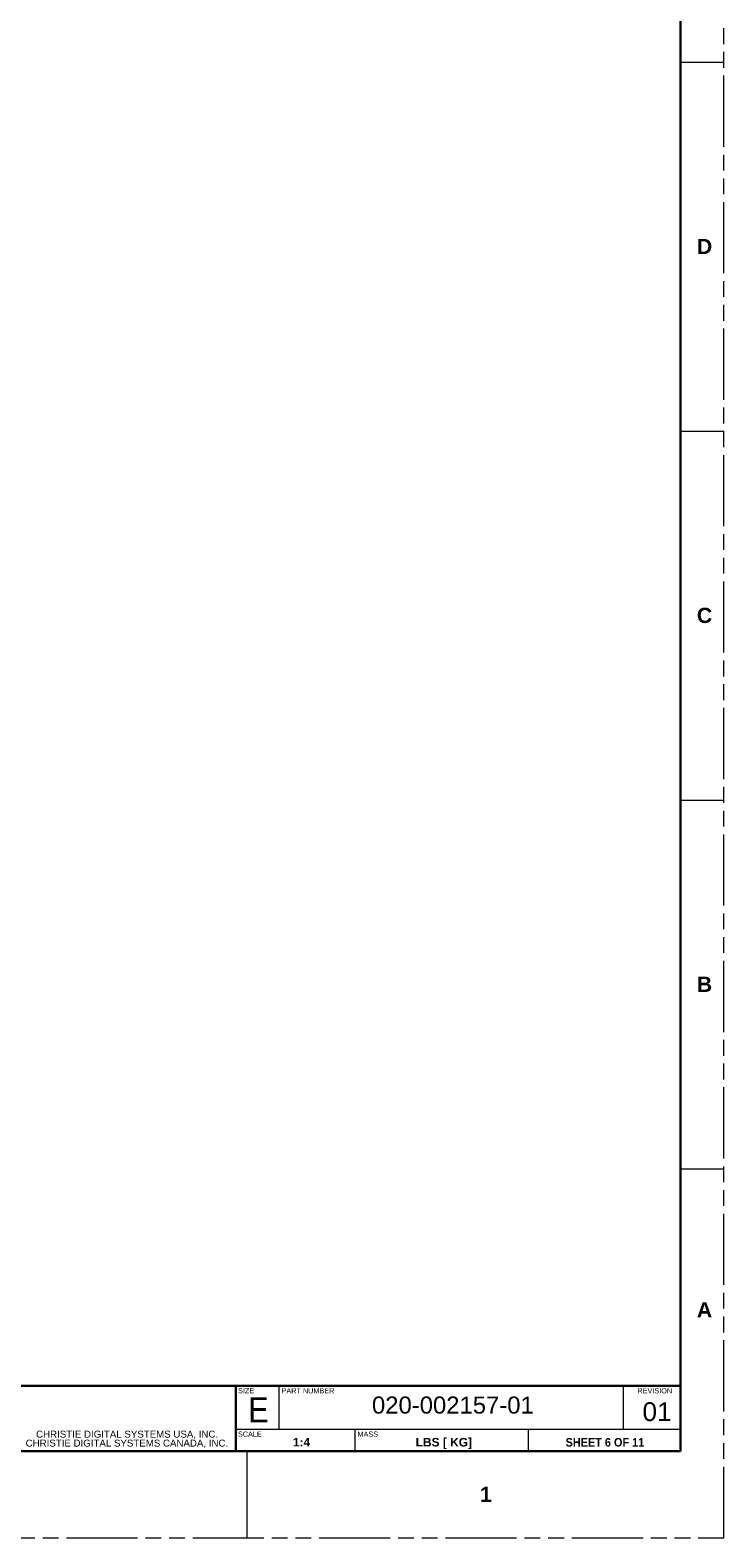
# Model space of a CAD drawing. Header units: millimetres. Extents: x 3925 to 5043, y -86 to 778.
# Tile 123 of 164: x 4839 to 5043, y -86 to 355. Entities that reach past the tile are written whole.
import ezdxf

# ---------------------------------------------------------------- set-up
doc = ezdxf.new("R2010")
doc.units = ezdxf.units.MM
doc.header["$LTSCALE"] = 46.255
doc.linetypes.add('PHANTOM', pattern=[0.8, 0.45, -0.05, 0.1, -0.05, 0.1, -0.05])
doc.linetypes.add('SLD-Solid', pattern=[0])
doc.layers.get('0').update_dxf_attribs({"linetype": 'CONTINUOUS'})
doc.layers.add('Form', color=7, linetype='CONTINUOUS', lineweight=13)
doc.styles.add('SLDTEXTSTYLE0', font='arialbd.ttf', dxfattribs={"height": 5.5})
doc.styles.add('SLDTEXTSTYLE1', font='txt', dxfattribs={"width": 0.913})
doc.styles.add('SLDTEXTSTYLE2', font='arial.ttf')
doc.styles.add('SLDTEXTSTYLE3', font='arial.ttf', dxfattribs={"width": 0.948})

msp = doc.modelspace()

# ---------------------------------------------------------------- linework, layer by layer
at = {"color": 7, "linetype": 'PHANTOM', "lineweight": 0}
for p, q in [((5042.5114, -86.0394), (5042.5114, 777.5606)), ((3924.9114, -86.0394), (5042.5114, -86.0394))]:
    msp.add_line(p, q, dxfattribs=at)
at = {"color": 7, "linetype": 'Continuous', "lineweight": 30}
for p in [(5029.8114, 752.1606), (3937.6114, -60.6394)]:
    msp.add_line(p, (5029.8114, -60.6394), dxfattribs=at)
at = {"color": 7, "linetype": 'Continuous', "lineweight": 0}
for p, q in [((5029.8114, 345.7606), (5042.5114, 345.7606)), ((5029.8114, 237.8106), (5042.5114, 237.8106)), ((5029.8114, 129.8606), (5042.5114, 129.8606)), ((5029.8114, 21.9106), (5042.5114, 21.9106)), ((4902.8114, -60.6394), (4902.8114, -86.0394))]:
    msp.add_line(p, q, dxfattribs=at)
at = {"layer": 'Form', "color": 7, "linetype": 'SLD-Solid', "lineweight": 30}
for p, q in [((5029.8114, -41.5894), (4772.6364, -41.5894)), ((4899.6364, -60.6394), (4899.6364, -41.5894))]:
    msp.add_line(p, q, dxfattribs=at)
at = {"layer": 'Form', "color": 7, "linetype": 'SLD-Solid', "lineweight": 0}
for p, q in [((4912.3364, -54.2894), (4912.3364, -41.5894)), ((5013.1114, -54.2894), (5013.1114, -41.5894)), ((5029.8114, -54.2894), (4899.6364, -54.2894)), ((4934.5614, -60.6394), (4934.5614, -54.2894)), ((4985.3614, -60.6394), (4985.3614, -54.2894)), ((4899.6364, -60.6394), (4836.1364, -60.6394)), ((5029.8114, -60.6394), (4899.6364, -60.6394))]:
    msp.add_line(p, q, dxfattribs=at)

# ---------------------------------------------------------------- texts
at = {"color": 7, "linetype": 'Continuous', "lineweight": 0, "char_height": 4.445, "attachment_point": 1, "style": 'SLDTEXTSTYLE0'}
for s, insert in [('D', (5034.6057, 294.0583)), ('C', (5034.6057, 186.1083)), ('B', (5034.6057, 78.1583)), ('A', (5034.6057, -17.0917)), ('1', (4971.1057, -71.0667))]:
    msp.add_mtext(s, dxfattribs=dict(at, insert=insert))
at = {"color": 0, "linetype": 'Continuous', "lineweight": 0, "char_height": 2.032, "attachment_point": 2, "style": 'SLDTEXTSTYLE2'}
for s, insert in [('CHRISTIE DIGITAL SYSTEMS CANADA, INC.', (4867.7313, -57.3038)), ('CHRISTIE DIGITAL SYSTEMS USA, INC.', (4867.7888, -54.6848))]:
    msp.add_mtext(s, dxfattribs=dict(at, insert=insert))
at = {"layer": 'Form', "color": 7, "linetype": 'Continuous', "lineweight": 0}
for s, insert, char_height, attachment_point, style in [('SIZE', (4900.2768, -42.2209), 1.524, 1, 'SLDTEXTSTYLE1'), ('PART NUMBER', (4913.0143, -42.2415), 1.524, 1, 'SLDTEXTSTYLE1'), ('REVISION', (5017.2169, -42.2415), 1.524, 1, 'SLDTEXTSTYLE1'), ('E', (4906.2413, -44.9098), 7.366, 2, 'SLDTEXTSTYLE1'), ('{\\H1.3333x;\\W1;020-002157-01}', (4939.4852, -44.6812), 3.75, 1, 'SLDTEXTSTYLE3'), ('{\\fArial|b0|i0|c136|p34;0\\fArial|b0|i0|c0|p34;1}', (5018.6792, -46.364), 5.5, 1, 'SLDTEXTSTYLE0'), ('SCALE', (4900.2483, -54.9277), 1.524, 1, 'SLDTEXTSTYLE1'), ('1:4', (4918.8577, -56.7973), 2.5, 2, 'SLDTEXTSTYLE0'), ('MASS', (4935.2517, -54.9236), 1.524, 1, 'SLDTEXTSTYLE1'), (' LBS [ KG]', (4960.0459, -56.8055), 2.5, 2, 'SLDTEXTSTYLE0'), ('{\\fArial|b1|i0|c136|p34;SHEET \\fArial|b1|i0|c0|p34;6\\fArial|b1|i0|c136|p34; OF \\fArial|b1|i0|c0|p34;11}', (5007.6823, -56.8321), 2.5, 2, 'SLDTEXTSTYLE1')]:
    msp.add_mtext(s, dxfattribs=dict(at, insert=insert, char_height=char_height, attachment_point=attachment_point, style=style))

doc.saveas('drawing.dxf')
